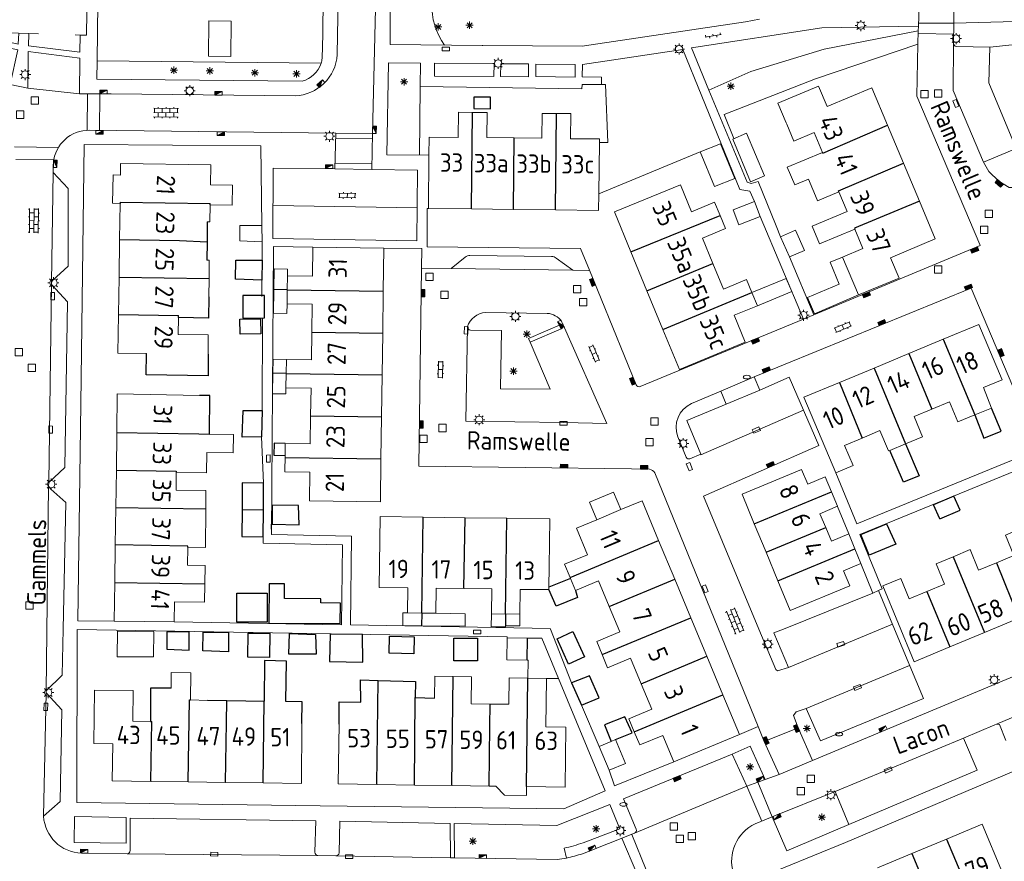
# Model space of a CAD drawing. Extents: x 168769 to 512904, y 516715 to 1559940.
# Tile 171 of 186: x 170344 to 170478, y 519718 to 519833. Entities that reach past the tile are written whole.
import ezdxf

# ---------------------------------------------------------------- set-up
doc = ezdxf.new("R2010")
doc.units = 0
doc.header["$MEASUREMENT"] = 0
doc.linetypes.add('LP', pattern=[14, 9, -5])
doc.layers.get('0').update_dxf_attribs({"linetype": 'CONTINUOUS'})
for name, color, linetype, lineweight in [('B01_HOOFDGEBOUW', 10, 'CONTINUOUS', 0), ('B02_bijgebouw', 12, 'CONTINUOUS', 0), ('B07_scheidingsmuur', 14, 'CONTINUOUS', 25), ('Q04_wegmarkering', 7, 'CONTINUOUS', 0), ('Q21_LANTAARNPAAL', 7, 'CONTINUOUS', 18), ('Q23_kolk', 7, 'CONTINUOUS', 18), ('Q26_BOOM', 7, 'CONTINUOUS', 18), ('Q28_rioolput', 7, 'CONTINUOUS', 18), ('Q92_BRANDKRAAN', 7, 'CONTINUOUS', 0), ('Q96_STRAATKOLK', 7, 'CONTINUOUS', 0), ('Q97_TROTTOIRKOLK', 7, 'CONTINUOUS', 0), ('S02_symb_open_verh', 7, 'CONTINUOUS', 13), ('T03_HEK', 34, 'CONTINUOUS', 0), ('T51_CULTUURSCHEIDING', 3, 'CONTINUOUS', 0), ('V00_kant_verharding', 252, 'CONTINUOUS', 0), ('V11_VERKEERSDREMPEL', 7, 'CONTINUOUS', 0)]:
    doc.layers.add(name, color=color, linetype=linetype, lineweight=lineweight)
for name, color, linetype in [('B11_dakrand_hoofdgebouw', 20, 'CONTINUOUS'), ('B14_dakrand_bijgebouw', 30, 'CONTINUOUS'), ('Z02_Huisnummer', 253, 'CONTINUOUS'), ('Z06_STRAATNAAM', 7, 'CONTINUOUS')]:
    doc.layers.add(name, color=color, linetype=linetype)
doc.styles.add('ISOCP', font='isocp.shx', dxfattribs={"height": 1.8})

# ---------------------------------------------------------------- blocks, each defined once
blk = doc.blocks.new('Q21')
at = {"color": 0}
for points in [[(-1.5, 0), (-1, 0)], [(-1.06, 1.06), (-0.71, 0.71)], [(0, 1.5), (0, 1)], [(1.06, 1.06), (0.71, 0.71)], [(1.5, 0), (1, 0)], [(-1.06, -1.06), (-0.71, -0.71)], [(0, -1.5), (0, -1)], [(1.06, -1.06), (0.71, -0.71)]]:
    blk.add_lwpolyline(points, dxfattribs=at)
blk.add_circle((0, 0), 1, dxfattribs=at)
blk = doc.blocks.new('Q26')
at = {"color": 0}
for p, q in [((-1, 0), (1, 0)), ((-0.7, 0.7), (0.7, -0.7)), ((0.7, 0.7), (-0.7, -0.7)), ((0, 1), (0, -1))]:
    blk.add_line(p, q, dxfattribs=at)
blk = doc.blocks.new('Q28')
at = {"color": 0}
blk.add_lwpolyline([(1, 1), (1, -1), (-1, -1), (-1, 1)], close=True, dxfattribs=at)
blk = doc.blocks.new('Q23')
at = {"color": 0}
blk.add_lwpolyline([(0.99, -0.5), (-0.99, -0.5), (-0.99, 0.5), (0.99, 0.5), (0.99, -0.5)], dxfattribs=at)
blk = doc.blocks.new('Q96')
for p, q in [((-1, 0.88), (1, 0.88)), ((-1, 0.75), (1, 0.75)), ((-1, 0.63), (1, 0.63)), ((-1, 0.5), (1, 0.5)), ((-1, 0.38), (1, 0.38)), ((-1, 0.25), (1, 0.25)), ((-1, 0.12), (1, 0.12))]:
    blk.add_line(p, q)
at = {"color": 0}
blk.add_lwpolyline([(1, 1), (1, 0), (-1, 0), (-1, 1), (1, 1)], dxfattribs=at)
blk = doc.blocks.new('Q97')
blk.add_hatch(color=256).paths.add_polyline_path([(-1, 1), (-1, 0), (1, 1)])
blk.add_line((1, 1), (-1, 0))
at = {"color": 0}
for points in [[(-1, 0), (-1, 1), (1, 1), (1, 0), (-1, 0)], [(0, 0.8), (0, 1)]]:
    blk.add_lwpolyline(points, dxfattribs=at)
blk = doc.blocks.new('Q92')
at = {"color": 0}
blk.add_ellipse((0, 0), major_axis=(-0.991, 0), ratio=0.499983, start_param=1.570796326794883, end_param=7.853981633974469, dxfattribs=at)
blk = doc.blocks.new('S024')
at = {"color": 0}
for p, q in [((0, 1.2), (6.7, 1.2)), ((0, 0), (6.7, 0)), ((0.2, 1.2), (0.2, 0)), ((1.25, 1.5), (1.25, 1.2)), ((1.25, 0), (1.25, -1.2)), ((2.3, 1.2), (2.3, 0)), ((3.35, 1.5), (3.35, 1.2)), ((3.35, 0), (3.35, -1.2)), ((4.4, 1.2), (4.4, 0)), ((5.45, 1.5), (5.45, 1.2)), ((5.45, 0), (5.45, -1.2)), ((6.5, 1.2), (6.5, 0)), ((0, -1.2), (6.7, -1.2)), ((0.2, -1.2), (0.2, -1.5)), ((2.3, -1.2), (2.3, -1.5)), ((4.4, -1.2), (4.4, -1.5)), ((6.5, -1.2), (6.5, -1.5))]:
    blk.add_line(p, q, dxfattribs=at)
blk = doc.blocks.new('S026')
for p, q in [((0, 0), (4.4, 0)), ((0.2, 0.5), (0.2, 0)), ((1.2, 0), (1.2, -0.5)), ((2.2, 0.5), (2.2, 0)), ((3.2, 0), (3.2, -0.5)), ((4.2, 0.5), (4.2, 0))]:
    blk.add_line(p, q)
blk = doc.blocks.new('S022')
at = {"color": 0}
for p, q in [((0.01, 1.15), (0.31, 1.15)), ((0.31, -2.3), (0.31, 2.3)), ((0.31, 2.1), (1.51, 2.1)), ((0.31, 0), (1.51, 0)), ((1.51, -2.3), (1.51, 2.3)), ((1.51, 1.05), (1.81, 1.05)), ((0.01, -1.15), (0.31, -1.15)), ((0.31, -2.1), (1.51, -2.1)), ((1.51, -1.05), (1.81, -1.05))]:
    blk.add_line(p, q, dxfattribs=at)

msp = doc.modelspace()

# ---------------------------------------------------------------- linework, layer by layer
at = {"layer": 'B01_HOOFDGEBOUW'}
for points in [[(170452.86, 519823.87), (170447.32, 519821.53), (170448.46, 519818.85)], [(170454.03, 519821.1), (170452.86, 519823.87)], [(170462.27, 519818.54), (170460.13, 519823.65), (170454.03, 519821.1)], [(170399.86, 519814.47), (170399.88, 519816.92), (170403.83, 519816.88), (170403.86, 519820.3), (170405.8, 519820.28)], [(170405.8, 519820.28), (170407.76, 519820.26), (170407.71, 519816.86), (170411.47, 519816.81)], [(170411.47, 519816.81), (170415.23, 519816.77), (170415.27, 519820.16), (170417.22, 519820.14)], [(170417.22, 519820.14), (170419.15, 519820.12), (170419.11, 519816.71), (170423.07, 519816.67)], [(170448.46, 519818.85), (170448.54, 519818.67)], [(170448.54, 519818.67), (170449.52, 519816.37), (170452.28, 519817.55), (170453.4, 519814.84)], [(170464.43, 519813.38), (170462.27, 519818.54)], [(170423.07, 519816.67), (170423.06, 519816.19)], [(170423.06, 519816.19), (170422.96, 519809.2)], [(170399.79, 519807.23), (170399.86, 519814.47)], [(170453.4, 519814.84), (170448.61, 519812.84), (170449.63, 519810.42), (170451.5, 519811.21)], [(170370.08, 519807.72), (170373.1, 519807.68), (170373.12, 519810.38), (170370.14, 519810.43), (170370.16, 519813.14), (170357.89, 519813.32), (170357.87, 519811.77), (170356.87, 519811.78), (170356.81, 519807.93), (170357.82, 519807.91)], [(170466.59, 519808.22), (170464.43, 519813.38)], [(170452.68, 519808.41), (170451.5, 519811.21)], [(170425.08, 519806.74), (170434.07, 519810.43)], [(170434.07, 519810.43), (170435.57, 519806.76), (170438.73, 519808.06), (170439.47, 519806.27)], [(170422.96, 519809.2), (170422.93, 519806.96)], [(170455.63, 519809.48), (170456.75, 519806.82), (170451.98, 519804.81), (170452.99, 519802.39), (170457.79, 519804.41)], [(170455.63, 519809.48), (170452.74, 519808.26), (170452.68, 519808.41)], [(170468.75, 519803.07), (170466.59, 519808.22)], [(170357.75, 519802.98), (170357.82, 519807.91)], [(170370.08, 519807.72), (170370.04, 519805.4), (170369.67, 519805.4)], [(170405.66, 519807.16), (170399.79, 519807.23)], [(170411.36, 519807.09), (170405.66, 519807.16)], [(170417.06, 519807.03), (170411.36, 519807.09)], [(170422.93, 519806.96), (170417.06, 519807.03)], [(170427.32, 519801.31), (170425.08, 519806.74)], [(170439.47, 519806.27), (170440.2, 519804.48), (170437.07, 519803.18), (170438.49, 519799.73)], [(170457.79, 519804.41), (170458.9, 519801.76), (170456.14, 519800.61)], [(170357.68, 519797.88), (170357.75, 519802.98)], [(170463.84, 519797.74), (170462.68, 519800.51), (170468.75, 519803.07)], [(170384.01, 519798.02), (170384.05, 519801.96)], [(170384.05, 519801.96), (170393.73, 519801.82)], [(170393.73, 519801.82), (170393.64, 519795.97)], [(170369.65, 519800.2), (170369.97, 519800.2), (170369.94, 519797.71)], [(170429.5, 519796.03), (170427.32, 519801.31)], [(170456.14, 519800.61), (170458.3, 519795.45)], [(170438.49, 519799.73), (170439.93, 519796.24), (170443.07, 519797.54), (170443.8, 519795.77)], [(170357.61, 519792.79), (170357.68, 519797.88)], [(170369.94, 519797.71), (170369.9, 519795.21)], [(170380.6, 519798.07), (170380.57, 519796.16)], [(170384.01, 519798.02), (170380.6, 519798.07)], [(170458.3, 519795.45), (170463.84, 519797.74)], [(170380.57, 519796.16), (170380.55, 519794.23)], [(170393.64, 519795.97), (170393.56, 519790.27)], [(170431.69, 519790.75), (170429.5, 519796.03)], [(170443.8, 519795.77), (170444.54, 519793.99)], [(170383.97, 519794.18), (170380.55, 519794.23)], [(170383.91, 519790.41), (170383.97, 519794.18)], [(170444.54, 519793.99), (170441.39, 519792.68), (170442.9, 519789.03)], [(170361.41, 519787.49), (170357.54, 519787.54), (170357.61, 519792.79)], [(170365.77, 519792.37), (170365.73, 519790.07), (170369.83, 519790.01), (170369.79, 519787.38)], [(170476.4, 519780.07), (170475.31, 519782.87), (170477.83, 519783.92), (170474.68, 519791.45), (170469.83, 519789.43)], [(170383.86, 519786.64), (170383.91, 519790.41)], [(170393.56, 519790.27), (170393.49, 519784.57)], [(170433.93, 519785.32), (170431.69, 519790.75)], [(170442.9, 519789.03), (170433.93, 519785.32)], [(170469.83, 519789.43), (170465.13, 519787.47)], [(170465.13, 519787.47), (170460.42, 519785.51)], [(170380.45, 519786.69), (170380.42, 519784.76)], [(170383.86, 519786.64), (170380.45, 519786.69)], [(170460.42, 519785.51), (170455.71, 519783.54)], [(170380.42, 519784.76), (170380.39, 519782.83)], [(170393.49, 519784.57), (170393.41, 519778.87)], [(170383.81, 519782.78), (170380.39, 519782.83)], [(170383.75, 519778.99), (170383.81, 519782.78)], [(170455.71, 519783.54), (170450.88, 519781.53), (170455.21, 519771.23)], [(170357.39, 519776.72), (170357.44, 519781.98)], [(170357.44, 519781.98), (170368.62, 519781.79)], [(170468.27, 519779.93), (170470.67, 519780.93), (170471.83, 519778.17), (170474.13, 519779.13)], [(170474.13, 519779.13), (170476.4, 519780.07)], [(170383.7, 519775.2), (170383.75, 519778.99)], [(170393.41, 519778.87), (170393.33, 519773.17)], [(170464.7, 519775.2), (170467.03, 519776.17), (170465.87, 519778.93), (170468.27, 519779.93)], [(170357.32, 519771.63), (170357.39, 519776.72)], [(170365.48, 519771.34), (170369.58, 519771.27), (170369.62, 519774.02), (170373.22, 519773.96), (170373.27, 519776.46)], [(170373.27, 519776.46), (170370, 519776.53)], [(170458.82, 519775.99), (170461.22, 519776.99), (170462.38, 519774.23), (170462.58, 519774.31)], [(170380.29, 519775.25), (170380.27, 519773.62)], [(170383.7, 519775.2), (170380.29, 519775.25)], [(170455.21, 519771.23), (170457.58, 519772.23), (170456.42, 519774.99), (170458.82, 519775.99)], [(170462.58, 519774.31), (170464.7, 519775.2)], [(170380.27, 519773.62), (170380.24, 519771.41)], [(170393.33, 519773.17), (170393.25, 519767.32), (170383.59, 519767.46), (170383.64, 519771.36)], [(170357.25, 519766.53), (170357.32, 519771.63)], [(170365.44, 519768.9), (170365.48, 519771.34)], [(170383.64, 519771.36), (170380.24, 519771.41)], [(170454.63, 519768.68), (170453.79, 519770.7), (170451.4, 519769.7), (170450.57, 519771.7), (170442.47, 519768.33), (170444.12, 519764.33)], [(170369.5, 519768.84), (170365.44, 519768.9)], [(170369.48, 519766.34), (170369.5, 519768.84)], [(170455.45, 519766.71), (170454.63, 519768.68)], [(170431.1, 519762.05), (170428.85, 519767.46), (170425.97, 519766.25)], [(170453.84, 519763.8), (170453.06, 519765.69), (170455.45, 519766.71)], [(170357.18, 519761.44), (170357.25, 519766.53)], [(170369.44, 519761.11), (170369.48, 519766.34)], [(170425.97, 519766.25), (170422.69, 519764.88)], [(170393.08, 519755.65), (170393.21, 519765.3), (170399.06, 519765.22)], [(170399.06, 519765.22), (170404.76, 519765.15)], [(170404.76, 519765.15), (170410.45, 519765.07)], [(170410.45, 519765.07), (170416.32, 519764.99), (170416.21, 519758.45)], [(170422.69, 519764.88), (170419.95, 519763.73), (170421.45, 519760.11), (170418.3, 519758.82)], [(170444.12, 519764.33), (170445.73, 519760.44)], [(170457.01, 519762.94), (170454.61, 519761.95), (170453.84, 519763.8)], [(170457.8, 519760.93), (170457.01, 519762.94)], [(170477.07, 519759.03), (170479.45, 519760.02), (170478.3, 519762.79), (170480.62, 519763.76)], [(170357.11, 519756.34), (170357.18, 519761.44)], [(170433.29, 519756.8), (170431.1, 519762.05)], [(170367.04, 519761.13), (170366.99, 519758.68), (170369.39, 519758.65)], [(170369.44, 519761.11), (170367.04, 519761.13)], [(170445.73, 519760.44), (170447.33, 519756.56)], [(170458.6, 519758.91), (170457.8, 519760.93)], [(170471.17, 519759.83), (170473.48, 519760.8), (170474.64, 519758.02), (170477.07, 519759.03)], [(170369.39, 519758.65), (170369.36, 519756.15)], [(170418.3, 519758.82), (170419.05, 519757.03)], [(170447.33, 519756.56), (170448.99, 519752.54), (170457.11, 519755.9), (170456.28, 519757.93), (170458.6, 519758.91)], [(170467.6, 519755.09), (170470, 519756.09), (170468.85, 519758.87), (170471.17, 519759.83)], [(170416.21, 519758.45), (170416.17, 519755.68)], [(170357.04, 519751.09), (170357.11, 519756.34)], [(170369.36, 519756.15), (170369.32, 519753.66), (170365.23, 519753.71), (170365.19, 519750.98)], [(170419.05, 519757.03), (170419.12, 519756.87)], [(170419.12, 519756.87), (170419.8, 519755.25)], [(170419.8, 519755.25), (170422.91, 519756.55), (170424.36, 519753.07)], [(170435.48, 519751.54), (170433.29, 519756.8)], [(170470.72, 519747.56), (170465.87, 519745.55), (170461.6, 519755.86), (170464.05, 519756.88), (170465.2, 519754.09), (170467.6, 519755.09)], [(170396.95, 519752.2), (170396.99, 519755.6), (170393.08, 519755.65)], [(170404.62, 519755.5), (170400.85, 519755.55), (170400.8, 519752.15)], [(170408.35, 519752.06), (170408.4, 519755.45), (170404.62, 519755.5)], [(170416.16, 519755.36), (170412.27, 519755.4), (170412.22, 519752.01)], [(170416.17, 519755.68), (170416.16, 519755.36)], [(170398.88, 519752.18), (170396.95, 519752.2)], [(170400.8, 519752.15), (170398.88, 519752.18)], [(170412.22, 519752.01), (170408.35, 519752.06)], [(170424.36, 519753.07), (170425.81, 519749.6), (170422.69, 519748.3), (170423.43, 519746.52)], [(170365.19, 519750.98), (170357.04, 519751.09)], [(170437.67, 519746.29), (170435.48, 519751.54)], [(170480.14, 519751.48), (170475.43, 519749.52)], [(170475.43, 519749.52), (170470.72, 519747.56)], [(170423.43, 519746.52), (170424.17, 519744.73), (170427.3, 519746.03), (170428.74, 519742.55)], [(170439.86, 519741.03), (170437.67, 519746.29)], [(170364.77, 519741.96), (170364.8, 519744.09), (170367.44, 519744.06), (170367.39, 519740.36)], [(170400.61, 519740.59), (170400.65, 519743.59), (170403.15, 519743.56)], [(170403.15, 519743.56), (170405.66, 519743.52), (170405.61, 519739.82)], [(170410.77, 519743.35), (170410.73, 519739.76)], [(170410.77, 519743.35), (170413.32, 519743.31)], [(170415.85, 519743.28), (170415.77, 519736.68), (170418.49, 519736.65), (170418.4, 519728.49), (170413.15, 519728.56)], [(170413.32, 519743.31), (170415.85, 519743.28)], [(170356.84, 519734.39), (170354.27, 519734.43), (170354.33, 519741.7), (170359.6, 519741.65)], [(170359.6, 519741.65), (170359.54, 519737.45), (170361.95, 519737.41)], [(170428.74, 519742.55), (170430.19, 519739.08), (170427.06, 519737.78), (170427.8, 519736)], [(170367.39, 519740.36), (170369.73, 519740.27)], [(170374.93, 519740.2), (170377.43, 519740.17)], [(170442.1, 519735.65), (170439.86, 519741.03)], [(170405.61, 519739.82), (170408.18, 519739.79)], [(170408.18, 519739.79), (170410.73, 519739.76)], [(170382.55, 519737.16), (170382.52, 519728.98), (170377.28, 519729.06)], [(170392.77, 519728.84), (170387.52, 519728.92), (170387.64, 519737.07)], [(170427.8, 519736), (170428.54, 519734.23), (170431.68, 519735.53), (170433.18, 519731.93)], [(170433.18, 519731.93), (170442.1, 519735.65)], [(170361.99, 519729.27), (170356.75, 519729.34), (170356.84, 519734.39)], [(170367.09, 519729.2), (170361.99, 519729.27)], [(170372.18, 519729.13), (170367.09, 519729.2)], [(170377.28, 519729.06), (170372.18, 519729.13)], [(170397.87, 519728.77), (170392.77, 519728.84)], [(170402.96, 519728.7), (170397.87, 519728.77)], [(170408.06, 519728.63), (170402.96, 519728.7)], [(170413.15, 519728.56), (170413.14, 519727.36), (170410.14, 519727.4), (170408.95, 519728.62), (170408.06, 519728.63)], [(170477.88, 519716.82), (170475.13, 519723.44), (170470.29, 519721.42)], [(170470.29, 519721.42), (170465.58, 519719.46)], [(170465.58, 519719.46), (170460.87, 519717.5)]]:
    msp.add_lwpolyline(points, dxfattribs=at)
at = {"layer": 'B02_bijgebouw'}
for points in [[(170369.88, 519827.94), (170369.91, 519832.73), (170372.94, 519832.7), (170372.9, 519827.91), (170369.88, 519827.94)], [(170441.2, 519816.66), (170443.08, 519817.46)], [(170441.2, 519816.66), (170443.63, 519810.86)], [(170443.63, 519810.86), (170445.52, 519811.65), (170443.08, 519817.46)], [(170441.46, 519811.31), (170438.71, 519810.19), (170436.78, 519814.9), (170439.54, 519816.02), (170441.46, 519811.31)], [(170444.93, 519806.12), (170442.04, 519805), (170441.24, 519807.05), (170444.13, 519808.17), (170444.93, 519806.12)], [(170377.17, 519802.67), (170374.11, 519802.81), (170374.1, 519804.92), (170377.12, 519804.9)], [(170377.12, 519804.9), (170377.17, 519802.67)], [(170448.9, 519800.62), (170450.96, 519801.52), (170449.75, 519804.27), (170447.69, 519803.37)], [(170447.69, 519803.37), (170448.9, 519800.62)], [(170456.14, 519800.61), (170454.44, 519799.9), (170455.68, 519796.92), (170451.36, 519795.12), (170452.3, 519792.87), (170458.3, 519795.45)], [(170380.6, 519798.07), (170380.61, 519798.98), (170378.81, 519799.01), (170378.77, 519796.19)], [(170444.54, 519793.99), (170449.21, 519795.92), (170448.48, 519797.7), (170443.8, 519795.77)], [(170378.77, 519796.19), (170378.72, 519792.97), (170380.52, 519792.94), (170380.55, 519794.23)], [(170380.45, 519786.69), (170378.65, 519786.73), (170378.62, 519784.79)], [(170378.62, 519784.79), (170378.58, 519782.01), (170380.39, 519781.99), (170380.39, 519782.83)], [(170425.97, 519766.25), (170424.97, 519768.64), (170421.68, 519767.28), (170422.69, 519764.88)], [(170396.95, 519752.2), (170396.31, 519752.21), (170396.29, 519750.48), (170398.86, 519750.45)], [(170400.8, 519752.15), (170404.78, 519752.09), (170404.76, 519750.37)], [(170408.35, 519752.06), (170408.32, 519750.31)], [(170412.22, 519752.01), (170412.21, 519750.42), (170410.27, 519750.45)], [(170362.42, 519749.65), (170362.39, 519746.21), (170357.41, 519746.21), (170357.49, 519749.72)], [(170357.49, 519749.72), (170362.42, 519749.65)], [(170398.86, 519750.45), (170404.76, 519750.37)], [(170410.27, 519750.45), (170410.27, 519750.28), (170408.32, 519750.31)], [(170413.23, 519745.78), (170410.45, 519745.82), (170410.52, 519748.8), (170413.27, 519748.77)], [(170413.27, 519748.77), (170415.22, 519748.74)], [(170415.22, 519748.74), (170417.49, 519743.26)], [(170413.32, 519743.31), (170413.35, 519745.77), (170413.23, 519745.78)], [(170415.85, 519743.28), (170417.49, 519743.26)], [(170424.63, 519734.7), (170423.02, 519734.04)], [(170424.36, 519730.78), (170426.6, 519731.7), (170425.26, 519734.96)], [(170425.26, 519734.96), (170424.63, 519734.7)], [(170423.02, 519734.04), (170424.36, 519730.78)]]:
    msp.add_lwpolyline(points, dxfattribs=at)
at = {"layer": 'B07_scheidingsmuur'}
for points in [[(170405.66, 519807.16), (170405.8, 519820.28)], [(170417.06, 519807.03), (170417.22, 519820.14)], [(170453.4, 519814.84), (170453.44, 519814.74), (170462.27, 519818.54)], [(170411.36, 519807.09), (170411.47, 519816.81)], [(170455.57, 519809.63), (170464.43, 519813.38)], [(170455.63, 519809.48), (170455.57, 519809.63)], [(170466.59, 519808.22), (170457.74, 519804.53), (170457.79, 519804.41)], [(170357.82, 519808.07), (170370.08, 519807.89)], [(170357.82, 519808.07), (170357.82, 519807.91)], [(170370.08, 519807.72), (170370.08, 519807.89)], [(170427.32, 519801.31), (170439.47, 519806.27)], [(170357.75, 519802.98), (170365.91, 519802.86)], [(170365.91, 519802.86), (170369.67, 519802.69)], [(170429.5, 519796.03), (170438.49, 519799.73)], [(170357.68, 519797.88), (170369.94, 519797.71)], [(170380.57, 519796.16), (170378.77, 519796.19)], [(170380.57, 519796.16), (170393.64, 519795.97)], [(170431.69, 519790.75), (170443.8, 519795.77)], [(170357.61, 519792.79), (170365.77, 519792.67)], [(170365.77, 519792.37), (170365.77, 519792.67)], [(170383.91, 519790.41), (170393.56, 519790.27)], [(170469.83, 519789.43), (170474.13, 519779.13)], [(170465.13, 519787.47), (170468.27, 519779.93)], [(170460.42, 519785.51), (170464.7, 519775.2)], [(170380.42, 519784.76), (170378.62, 519784.79)], [(170380.42, 519784.76), (170393.49, 519784.57)], [(170455.71, 519783.54), (170458.82, 519775.99)], [(170383.75, 519778.99), (170393.41, 519778.87)], [(170357.39, 519776.72), (170368.55, 519776.57)], [(170368.55, 519776.57), (170370, 519776.53)], [(170380.27, 519773.33), (170393.33, 519773.17)], [(170357.32, 519771.63), (170365.48, 519771.49)], [(170365.48, 519771.49), (170365.48, 519771.34)], [(170444.12, 519764.33), (170454.63, 519768.68)], [(170357.25, 519766.53), (170369.48, 519766.34)], [(170374.43, 519766.27), (170377.32, 519766.24)], [(170398.88, 519752.18), (170399.06, 519765.22)], [(170404.62, 519755.5), (170404.76, 519765.15)], [(170410.29, 519752.03), (170410.45, 519765.07)], [(170445.73, 519760.44), (170453.84, 519763.8)], [(170367.04, 519761.13), (170367.04, 519761.27), (170357.18, 519761.44)], [(170419.05, 519757.03), (170431.1, 519762.05)], [(170447.33, 519756.56), (170457.8, 519760.93)], [(170471.17, 519759.83), (170475.43, 519749.52)], [(170477.07, 519759.03), (170480.14, 519751.48)], [(170357.11, 519756.34), (170369.36, 519756.15)], [(170424.36, 519753.07), (170433.29, 519756.8)], [(170467.6, 519755.09), (170470.72, 519747.56)], [(170398.88, 519752.18), (170398.86, 519750.45)], [(170410.29, 519752.03), (170410.27, 519750.45)], [(170423.43, 519746.52), (170435.48, 519751.54)], [(170413.23, 519745.78), (170413.27, 519748.77)], [(170428.74, 519742.55), (170437.67, 519746.29)], [(170392.77, 519728.84), (170392.94, 519743.02)], [(170402.96, 519728.7), (170403.15, 519743.56)], [(170413.15, 519728.56), (170413.32, 519743.31)], [(170367.09, 519729.2), (170367.26, 519740.36), (170367.39, 519740.36)], [(170372.29, 519737.29), (170372.33, 519740.24)], [(170377.28, 519729.06), (170377.43, 519740.17)], [(170397.87, 519728.77), (170397.98, 519740.68)], [(170427.8, 519736), (170439.86, 519741.03)], [(170408.15, 519736.77), (170408.18, 519739.79)], [(170361.95, 519737.41), (170362.13, 519737.41)], [(170361.99, 519729.27), (170362.13, 519737.41)], [(170372.18, 519729.13), (170372.29, 519737.29)], [(170408.06, 519728.63), (170408.15, 519736.77)], [(170470.29, 519721.42), (170473.44, 519713.87)], [(170465.58, 519719.46), (170469.88, 519709.15)]]:
    msp.add_lwpolyline(points, dxfattribs=at)
at = {"layer": 'B11_dakrand_hoofdgebouw'}
for points in [[(170369.67, 519805.4), (170369.67, 519802.69)], [(170369.67, 519802.69), (170369.65, 519800.2)], [(170369.9, 519795.21), (170369.88, 519792.31), (170365.77, 519792.37)], [(170387.64, 519737.07), (170387.64, 519740.1), (170390.58, 519740.05), (170390.52, 519743.09), (170392.94, 519743.02)], [(170392.94, 519743.02), (170398.01, 519742.88), (170397.98, 519740.68)], [(170364.77, 519741.96), (170361.96, 519741.96), (170361.95, 519737.41)], [(170372.33, 519740.24), (170369.73, 519740.27)], [(170374.93, 519740.2), (170372.33, 519740.24)], [(170397.98, 519740.68), (170400.61, 519740.59)]]:
    msp.add_lwpolyline(points, dxfattribs=at)
at = {"layer": 'B11_dakrand_hoofdgebouw', "flags": 128}
for points in [[(170369.79, 519787.38), (170369.79, 519784.47), (170361.38, 519784.6), (170361.41, 519787.49)], [(170370, 519776.53), (170370.05, 519781.77), (170368.62, 519781.79)], [(170382.55, 519737.16), (170382.6, 519740.1), (170380.4, 519740.13), (170380.49, 519745.64), (170377.5, 519745.7), (170377.43, 519740.17)]]:
    msp.add_lwpolyline(points, dxfattribs=at)
at = {"layer": 'B14_dakrand_bijgebouw'}
for points in [[(170408.23, 519822.34), (170405.97, 519822.37), (170405.95, 519820.81), (170408.21, 519820.78), (170408.23, 519822.34)], [(170377.1, 519797.48), (170373.53, 519797.58), (170373.57, 519800.17), (170377.15, 519800.19)], [(170377.15, 519800.19), (170377.1, 519797.48)], [(170377.48, 519795.37), (170374.51, 519795.36), (170374.52, 519792.31), (170377.49, 519792.32), (170377.48, 519795.37)], [(170376.97, 519790.15), (170374.15, 519790.1), (170374.11, 519792.16), (170376.94, 519792.2), (170376.97, 519790.15)], [(170474.13, 519779.13), (170475.36, 519775.97), (170477.71, 519776.92), (170476.4, 519780.07)], [(170377.08, 519776.15), (170374.45, 519776.12), (170374.56, 519779.72), (170377.14, 519779.75)], [(170377.14, 519779.75), (170377.08, 519776.15)], [(170377.34, 519769.85), (170374.46, 519769.88), (170374.43, 519766.27)], [(170377.32, 519766.24), (170377.34, 519769.85)], [(170469.38, 519765.01), (170472.13, 519766.16), (170471.27, 519768.08), (170468.53, 519766.92)], [(170378.51, 519764.25), (170382.19, 519764.18), (170382.11, 519766.81), (170378.51, 519766.84)], [(170378.51, 519766.84), (170378.51, 519764.25)], [(170469.38, 519765.01), (170468.53, 519766.92)], [(170374.43, 519766.27), (170374.39, 519762.61), (170377.3, 519762.54)], [(170377.3, 519762.54), (170377.32, 519766.24)], [(170459.77, 519760.04), (170458.63, 519762.86), (170462.12, 519764.3)], [(170462.12, 519764.3), (170463.38, 519761.54), (170459.77, 519760.04)], [(170378.09, 519750.82), (170387.78, 519750.77), (170387.8, 519753.53), (170385.14, 519753.55), (170385.15, 519754.12), (170380.2, 519754.15), (170380.22, 519756.13), (170378.13, 519756.15), (170378.09, 519750.82)], [(170419.12, 519756.87), (170416.17, 519755.68)], [(170373.71, 519750.94), (170373.71, 519754.9), (170377.84, 519754.9), (170377.84, 519750.94), (170373.71, 519750.94)], [(170419.8, 519755.25), (170420.08, 519754.29), (170417.17, 519753.12), (170416.16, 519755.36)], [(170364.19, 519749.63), (170364.19, 519747.26), (170367.23, 519747.14), (170367.23, 519749.62)], [(170367.23, 519749.62), (170364.19, 519749.63)], [(170372.59, 519749.55), (170372.58, 519746.92), (170369.07, 519747.03), (170369.11, 519749.58)], [(170369.11, 519749.58), (170372.59, 519749.55)], [(170378.22, 519749.43), (170378.18, 519746.15), (170375.21, 519746.19), (170375.25, 519749.46), (170378.22, 519749.43)], [(170384.4, 519749.28), (170384.5, 519746.59), (170380.81, 519746.59), (170380.89, 519749.39)], [(170380.89, 519749.39), (170384.4, 519749.28)], [(170386.4, 519749.32), (170386.32, 519745.6), (170390.84, 519745.51), (170390.83, 519749.24)], [(170390.83, 519749.24), (170386.4, 519749.32)], [(170419.44, 519749.65), (170421.01, 519746.2), (170418.85, 519745.22), (170417.28, 519748.66), (170419.44, 519749.65)], [(170397.78, 519746.64), (170394.43, 519746.71), (170394.48, 519749.03), (170397.83, 519748.96), (170397.78, 519746.64)], [(170406.45, 519748.75), (170406.46, 519745.67), (170403.25, 519745.66), (170403.24, 519748.74), (170406.45, 519748.75)], [(170420.61, 519739.66), (170423, 519740.65), (170421.68, 519743.64), (170419.23, 519742.7)], [(170419.23, 519742.7), (170420.61, 519739.66)], [(170425.26, 519734.96), (170427.5, 519735.86), (170426.52, 519738.05), (170423.72, 519736.96), (170424.63, 519734.7)]]:
    msp.add_lwpolyline(points, dxfattribs=at)
at = {"layer": 'B14_dakrand_bijgebouw', "flags": 128}
for points in [[(170380.29, 519775.25), (170378.79, 519775.28), (170378.75, 519773.65), (170380.27, 519773.62)], [(170464.7, 519775.2), (170466.55, 519770.84), (170464.43, 519769.96), (170462.58, 519774.31)]]:
    msp.add_lwpolyline(points, dxfattribs=at)
at = {"layer": 'Q04_wegmarkering'}
for points in [[(170471.17, 519823.26), (170471.23, 519829.7)], [(170345.27, 519823.58), (170352.3, 519822.81)], [(170471.17, 519823.26), (170475.32, 519813.51)], [(170348.49, 519797.19), (170348.7, 519812.13)], [(170378.64, 519807.61), (170398.25, 519807.32)], [(170419.43, 519798.83), (170402.89, 519799.05)], [(170348.5, 519796.88), (170348.15, 519769.92)], [(170418.1, 519791.4), (170424.06, 519777.97), (170418.23, 519778.12), (170404.86, 519778.28), (170405.1, 519791.15)], [(170436.85, 519773.72), (170450.81, 519779.78)], [(170348.09, 519769.45), (170347.79, 519741.58)], [(170448.78, 519744.76), (170462.91, 519750.65)], [(170451.18, 519739.18), (170465.25, 519745.04)], [(170347.78, 519741.31), (170347.42, 519724.53)], [(170487.74, 519741.53), (170477.09, 519737.06)], [(170472.58, 519735.16), (170455.12, 519727.9)], [(170443.13, 519728.62), (170427.82, 519722.21)], [(170358.79, 519719.43), (170384.75, 519719.17)], [(170387.19, 519719.14), (170402.77, 519718.89)]]:
    msp.add_lwpolyline(points, dxfattribs=at)
at = {"layer": 'T03_HEK', "linetype": 'LP'}
msp.add_lwpolyline([(170337.71, 519831.25), (170352.39, 519830.81)], dxfattribs=at)
at = {"layer": 'T51_CULTUURSCHEIDING'}
msp.add_lwpolyline([(170402.38, 519840.64, 0.342939), (170401.98, 519829.44)], format="xyb", dxfattribs=at)
for points in [[(170437.95, 519823.32), (170443.64, 519825.87), (170453.62, 519828.87), (170466.43, 519831.37)], [(170452.45, 519824.84), (170466.36, 519829.57)], [(170476.18, 519829.18), (170479.2, 519829.49), (170485.57, 519812.16)], [(170385.17, 519826.97), (170354.69, 519827.31)], [(170452.45, 519824.84), (170440.01, 519819.99)], [(170398.68, 519823.79), (170398.59, 519814.48)], [(170423.33, 519824.08), (170423.89, 519824.1), (170424.18, 519816.17), (170423.06, 519816.19)], [(170441.34, 519816.73), (170440.01, 519819.99)], [(170422.96, 519809.2), (170436.78, 519814.9)]]:
    msp.add_lwpolyline(points, dxfattribs=at)
at = {"layer": 'V00_kant_verharding'}
for p, q in [((170444.09, 519784.29), (170439.55, 519782.37)), ((170444.86, 519782.51), (170444.09, 519784.29)), ((170439.55, 519782.37), (170440.29, 519780.58)), ((170440.29, 519780.58), (170444.86, 519782.51))]:
    msp.add_line(p, q, dxfattribs=at)
for points in [[(170385.77, 519864.06), (170385.43, 519831.33), (170385.42, 519830.91)], [(170554.86, 519863.03), (170554.69, 519851.4), (170559.73, 519851.17), (170559.6, 519838.61), (170559.2, 519830.65), (170558.07, 519826.37), (170554.58, 519818.16), (170533.82, 519789.57), (170529.92, 519792.15), (170517.38, 519775.07), (170521.33, 519772.13), (170509.28, 519755.98), (170508.54, 519755.75), (170506.17, 519754.74), (170504.17, 519759.35), (170492.39, 519754.27), (170494.14, 519750), (170494.2, 519749.84), (170493.91, 519749.6), (170452.03, 519732.12)], [(170354.69, 519827.31), (170354.88, 519843.05), (170355.46, 519843.13), (170355.45, 519849.35), (170353.54, 519849.38), (170353.27, 519830.8), (170352.39, 519830.81), (170352.36, 519828.47), (170345.37, 519829.34), (170345.41, 519831.02), (170344.05, 519831.06), (170343.98, 519829.59), (170337.66, 519830.98)], [(170387.38, 519828.15), (170387.7, 519846.04)], [(170387.17, 519817.47), (170387.05, 519812.63), (170378.67, 519812.72), (170378.61, 519803.11), (170398.2, 519802.82), (170398.31, 519812.43), (170392.08, 519812.52), (170392.18, 519817.42), (170392.81, 519843.92)], [(170399.36, 519841.83), (170394.61, 519841.76), (170394.56, 519829.53), (170407.09, 519829.37), (170407.19, 519829.37), (170420.71, 519829.31), (170442.95, 519832.63), (170444.83, 519832.95)], [(170303.76, 519837.58), (170328.07, 519832.26), (170343.93, 519828.8), (170342.89, 519824.1), (170345.27, 519823.58), (170345.34, 519828.56), (170352.37, 519827.65), (170352.3, 519822.81), (170356.6, 519822.8), (170381.64, 519822.53)], [(170601.96, 519828.47), (170584.88, 519835.42), (170566.49, 519835.83), (170566.48, 519834.73), (170566.48, 519834.57), (170566.42, 519832.79), (170566.23, 519830.61), (170565.73, 519827.77), (170564.9, 519824.84), (170563.72, 519821.45), (170562.22, 519817.83), (170558.22, 519810.95), (170539.94, 519785.86), (170520.85, 519759.77), (170513.62, 519750), (170511.23, 519746.77), (170508.33, 519742.63), (170484.77, 519732.93), (170456.54, 519720.95), (170443.88, 519715.79), (170452.84, 519694.29), (170462.87, 519698.36)], [(170466.57, 519834.66), (170466.46, 519832.02), (170466.43, 519831.37), (170466.36, 519829.57)], [(170471.28, 519834.93), (170471.29, 519832.43)], [(170471.29, 519832.43), (170484.71, 519832.77)], [(170447.09, 519804.86), (170444.66, 519810.9), (170443.72, 519810.61), (170443.15, 519810.8), (170437.95, 519823.32), (170435.57, 519829.05), (170453.3, 519831.77), (170466.4, 519832.02)], [(170466.4, 519832.02), (170466.46, 519832.02)], [(170398.68, 519823.79), (170420.65, 519823.51), (170420.7, 519824.1), (170423.33, 519824.08), (170423.35, 519825.09), (170420.72, 519825.13), (170420.77, 519826.82), (170434.39, 519828.86), (170442.14, 519809.79), (170443.52, 519809.56)], [(170466.36, 519829.57), (170466.24, 519822.49)], [(170398.68, 519823.79), (170398.7, 519826.99), (170394.37, 519827.03), (170394.14, 519814.52), (170399.86, 519814.47)], [(170400.61, 519825.21), (170400.63, 519826.99), (170408.71, 519826.92), (170408.7, 519825.17), (170400.61, 519825.21)], [(170409.61, 519825.15), (170409.62, 519826.91), (170413.41, 519826.88), (170413.39, 519825.13), (170409.61, 519825.15)], [(170414.41, 519826.87), (170414.38, 519825.15), (170419.76, 519825.1), (170419.75, 519826.8), (170414.41, 519826.87)], [(170466.24, 519822.49), (170474.8, 519802.32)], [(170353.68, 519817.85), (170387.17, 519817.47)], [(170376.97, 519815.75), (170352.92, 519815.93), (170352.5, 519780.62), (170352.08, 519751.12), (170357.04, 519751.09)], [(170377.12, 519804.9), (170376.97, 519815.75)], [(170481.7, 519810.53), (170480.1, 519810.09), (170478.81, 519810.08), (170477.41, 519810.91), (170476.05, 519812.25), (170475.32, 519813.51), (170479.76, 519815.39)], [(170350.77, 519809.94), (170348.7, 519812.13), (170348.76, 519813.42)], [(170350.77, 519809.94), (170350.76, 519799.37), (170348.65, 519797.42), (170348.49, 519797.19), (170348.5, 519796.88), (170350.67, 519794.53), (170350.3, 519771.96), (170348.15, 519769.92), (170348.09, 519769.45), (170348.41, 519769.02), (170350.43, 519767.21), (170350.06, 519750), (170349.93, 519743.74), (170347.79, 519741.58), (170347.78, 519741.31), (170349.88, 519739.01), (170349.67, 519726.56)], [(170443.52, 519809.56), (170444.13, 519808.17)], [(170399.79, 519807.23), (170399.63, 519807.2), (170399.63, 519801.98), (170420.46, 519801.76), (170421.71, 519798.82)], [(170444.93, 519806.12), (170450.84, 519792.18)], [(170447.09, 519804.86), (170447.69, 519803.37)], [(170377.15, 519800.19), (170377.17, 519802.67)], [(170384.05, 519801.96), (170378.68, 519802.04), (170378.41, 519762.86)], [(170398.84, 519799.1), (170398.89, 519801.75), (170393.73, 519801.82)], [(170474.88, 519802.16), (170452.23, 519792.76)], [(170474.8, 519802.32), (170474.88, 519802.16)], [(170448.9, 519800.62), (170452.23, 519792.76)], [(170377.1, 519795.23), (170377.1, 519797.48)], [(170444.09, 519784.29), (170473.63, 519796.39)], [(170481.44, 519777.96), (170473.63, 519796.39)], [(170377.14, 519779.75), (170377.2, 519792.25)], [(170450.84, 519792.18), (170452.23, 519792.76)], [(170418.04, 519791.53), (170413.38, 519789.54), (170413.61, 519789.02)], [(170417.86, 519790.86), (170413.61, 519789.02)], [(170418.04, 519791.53), (170418.1, 519791.4)], [(170444.86, 519782.51), (170448.88, 519784.25)], [(170448.88, 519784.25), (170452.91, 519774.95)], [(170481.44, 519777.96), (170480.59, 519777.63), (170481.88, 519774.07), (170458.06, 519764.33), (170455.21, 519771.23)], [(170377.34, 519769.85), (170377.08, 519776.15)], [(170452.91, 519774.95), (170437.2, 519768.09), (170444.75, 519750)], [(170482.52, 519772.7), (170458.47, 519762.87), (170461.53, 519755.49), (170461.01, 519755.23)], [(170455.46, 519766.68), (170457.01, 519762.94)], [(170378.39, 519764.25), (170378.41, 519762.86)], [(170378.41, 519762.86), (170389.33, 519762.65), (170389.17, 519750.56)], [(170377.3, 519762.54), (170377.29, 519761.68)], [(170377.29, 519761.68), (170388.11, 519761.47), (170387.97, 519750.58)], [(170458.6, 519758.91), (170460.24, 519754.9)], [(170448.1, 519750), (170460.24, 519754.9)], [(170450.1, 519736.57), (170449.48, 519738.24), (170449.8, 519738.74), (170451.18, 519739.18), (170453.15, 519734.79), (170467.13, 519740.53), (170463.18, 519750), (170461.01, 519755.23)], [(170461.01, 519755.23), (170460.24, 519754.9)], [(170365.19, 519750.98), (170387.97, 519750.58)], [(170351.97, 519749.92), (170351.93, 519726.39), (170385.03, 519725.97), (170418.19, 519725.55), (170423.82, 519728), (170417.49, 519743.26)], [(170351.97, 519749.92), (170410.52, 519748.93)], [(170389.17, 519750.56), (170416.34, 519750.09)], [(170416.34, 519750.09), (170416.38, 519750), (170419.23, 519742.7)], [(170444.75, 519750), (170447.04, 519744.49), (170447.28, 519744.3), (170448.78, 519744.76), (170446.8, 519749.48), (170448.1, 519750)], [(170410.52, 519748.8), (170410.52, 519748.93)], [(170420.61, 519739.66), (170423.02, 519734.04)], [(170442.1, 519735.65), (170444.66, 519736.72)], [(170444.66, 519736.72), (170445.48, 519734.72)], [(170450.1, 519736.57), (170445.48, 519734.72)], [(170452.03, 519732.12), (170450.1, 519736.57)], [(170478.35, 519734.85), (170477.49, 519737), (170477.09, 519737.06), (170476.86, 519736.97), (170472.58, 519735.16), (170474.45, 519730.79), (170456.97, 519723.43)], [(170445.48, 519734.72), (170447.49, 519730.23)], [(170441.1, 519733), (170443.58, 519734.07), (170445.61, 519729.54)], [(170424.36, 519730.78), (170425.12, 519728.65), (170433.18, 519731.93)], [(170445.61, 519729.54), (170443.13, 519728.62), (170441.1, 519733)], [(170447.49, 519730.23), (170452.03, 519732.12)], [(170447.49, 519730.23), (170445.61, 519729.54)], [(170456.97, 519723.43), (170455.12, 519727.9), (170446.55, 519724.47)], [(170425.85, 519722.83), (170424.49, 519726.15), (170417.25, 519723.27)], [(170358.64, 519720.86), (170358.67, 519724.35), (170351.64, 519724.48), (170351.6, 519720.95), (170358.64, 519720.86)], [(170456.97, 519723.43), (170448.55, 519719.83), (170446.55, 519724.47)], [(170403.32, 519718.88), (170403.27, 519723.53), (170417.25, 519723.27)]]:
    msp.add_lwpolyline(points, dxfattribs=at)
for points in [[(170471.29, 519832.43), (170471.23, 519829.7, 0.352662), (170471.62, 519829.26), (170476.18, 519829.18), (170476.06, 519824.31), (170479.76, 519815.39)], [(170385.42, 519830.91), (170385.33, 519827.63, -0.045507), (170385.17, 519826.97)], [(170385.17, 519826.97, -0.251622), (170382.6, 519824.53), (170354.67, 519824.83), (170354.69, 519827.31)], [(170381.64, 519822.53, 0.38047), (170387.38, 519828.15)], [(170348.76, 519813.42, -0.398774), (170353.68, 519817.85)], [(170421.71, 519798.82), (170421.55, 519798.8), (170419.43, 519798.83), (170417.18, 519800.46, 0.135709), (170416.54, 519800.69), (170405.43, 519800.82), (170405.44, 519800.83, 0.17385), (170404.79, 519800.59), (170402.89, 519799.05), (170398.84, 519799.1)], [(170444.66, 519736.72), (170430.6, 519771.26, 0.177182), (170429.88, 519771.75), (170427.41, 519771.8), (170398.49, 519772.16), (170398.84, 519799.1)], [(170421.71, 519798.82), (170428.04, 519783.21, 0.389868), (170428.6, 519783), (170450.84, 519792.18)], [(170413.61, 519789.02), (170416.36, 519782.64), (170409.6, 519782.69), (170409.72, 519790.61), (170405.51, 519790.68, -0.428228), (170405.1, 519791.15, -0.312715), (170407.57, 519793.07), (170415.96, 519792.95, -0.215947), (170417.9, 519791.87), (170418.04, 519791.53)], [(170418.1, 519791.4, -0.364633), (170417.86, 519790.86)], [(170440.29, 519780.58), (170434.95, 519778.35), (170436.87, 519773.78), (170435.37, 519773.15, -0.384562), (170434.86, 519773.4), (170433.72, 519776.15, -0.398481), (170435.57, 519780.67), (170439.55, 519782.37)], [(170441.1, 519733), (170426.32, 519726.91), (170428.07, 519722.78, -0.366435), (170427.82, 519722.21), (170420.75, 519719.41, 0.000625), (170418.56, 519718.83)], [(170349.67, 519726.56), (170347.42, 519724.53, 0.391073), (170352.57, 519719.53), (170358.79, 519719.43, 0.379416), (170359.21, 519719.86), (170359.21, 519724.28), (170384.45, 519723.9), (170384.32, 519719.63, 0.401326), (170384.75, 519719.17), (170387.19, 519719.14, 0.345686), (170387.64, 519719.55), (170387.74, 519723.87), (170402.72, 519723.54), (170402.77, 519718.89), (170403.32, 519718.88)], [(170446.55, 519724.47), (170446.55, 519724.47), (170444.25, 519723.5, 0.372733), (170441.28, 519716.81), (170442.47, 519713.96), (170451.53, 519692.03)], [(170418.56, 519718.83), (170418.26, 519720.18, 0.026146), (170420.83, 519720.93), (170425.85, 519722.83)], [(170403.32, 519718.88), (170417.31, 519718.64, 0.004035), (170418.56, 519718.83)]]:
    msp.add_lwpolyline(points, format="xyb", dxfattribs=at)
at = {"layer": 'V11_VERKEERSDREMPEL'}
for points in [[(170466.47, 519832.41), (170471.29, 519832.43)], [(170471.26, 519830.94), (170466.42, 519831.04)], [(170353.39, 519822.81), (170353.34, 519817.85)], [(170355.02, 519817.84), (170355.05, 519822.81)], [(170387.15, 519816.72), (170392.16, 519816.7)], [(170387.17, 519817.47), (170392.18, 519817.42)], [(170349.45, 519815.53), (170343.48, 519815.6)], [(170343.66, 519813.9), (170348.83, 519813.84)], [(170387.05, 519812.63), (170392.08, 519812.52)], [(170392.1, 519813.29), (170387.06, 519813.38)], [(170446.55, 519724.47), (170444.62, 519729.17)], [(170443.13, 519728.62), (170445.16, 519723.88)], [(170426.12, 519721.53), (170428.12, 519716.76)], [(170429.42, 519717.26), (170427.45, 519722.06)]]:
    msp.add_lwpolyline(points, dxfattribs=at)

# ---------------------------------------------------------------- block references
at = {"layer": 'Q21_LANTAARNPAAL', "xscale": 0.5, "yscale": 0.5}
for p in [(170458.61, 519832.1), (170471.58, 519830.32), (170433.88, 519828.9), (170409.28, 519826.95), (170344.92, 519825.44), (170367.3, 519823.24), (170386.32, 519817.05), (170348.76, 519797.1), (170411.61, 519792.53), (170450.82, 519792.69), (170406.69, 519778.47), (170434.46, 519775.24), (170348.45, 519769.71), (170445.95, 519747.95), (170476.77, 519743.1), (170348.05, 519741.36), (170454.53, 519727.45), (170425.89, 519722.58)]:
    msp.add_blockref('Q21', p, dxfattribs=at)
at = {"layer": 'Q23_kolk', "xscale": 0.5, "yscale": 0.5}
for p in [(170402.16, 519828.91), (170418.16, 519777.99)]:
    msp.add_blockref('Q23', p, dxfattribs=at)
at = {"layer": 'Q23_kolk'}
for p, xscale, yscale, rotation in [((170471.55, 519821.51), 0.5, 0.5, 293.4418712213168), ((170348.64, 519795.28), 0.5, 0.5, 269.1815445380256), ((170348.38, 519777.13), 0.4999999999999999, 0.4999999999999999, 269.0092694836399), ((170444.4, 519777.07), 0.4999999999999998, 0.4999999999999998, 202.7855837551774), ((170378, 519773.18), 0.4999999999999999, 0.4999999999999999, 270.8184554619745), ((170435.29, 519772.09), 0.4999999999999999, 0.4999999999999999, 292.0894863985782), ((170437.44, 519755.46), 0.5, 0.5, 291.5694440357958), ((170406.42, 519749.58), 0.5000000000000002, 0.5000000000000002, 179.4919363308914), ((170455.88, 519747.93), 0.5, 0.5, 16.92213570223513), ((170458.16, 519742.06), 0.5, 0.5, 200.9292366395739), ((170347.73, 519739.41), 0.4999999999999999, 0.4999999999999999, 268.4925642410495), ((170462.35, 519730.82), 0.5, 0.5, 203.0572035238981), ((170370.64, 519719.38), 0.5, 0.5, 358.2329705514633), ((170388.99, 519719.05), 0.5, 0.5, 359.8707616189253)]:
    msp.add_blockref('Q23', p, dxfattribs=dict(at, xscale=xscale, yscale=yscale, rotation=rotation))
at = {"layer": 'Q26_BOOM', "xscale": 0.5, "yscale": 0.5}
for p in [(170401.1, 519831.91), (170405.39, 519832.14), (170365.14, 519826.02), (170370.04, 519825.93), (170376.17, 519825.69), (170381.84, 519825.53), (170396.47, 519824.46), (170440.94, 519823.84), (170413.18, 519790.12), (170411.35, 519785.08), (170451.29, 519736.48), (170443.54, 519731.24), (170453.32, 519724.39), (170422.59, 519722.81), (170405.83, 519721.15)]:
    msp.add_blockref('Q26', p, dxfattribs=at)
at = {"layer": 'Q28_rioolput', "xscale": 0.5, "yscale": 0.5}
for p in [(170467.3, 519822.77), (170469.13, 519822.84), (170346.23, 519821.89), (170344.24, 519819.98), (170476.03, 519806.48), (170475.42, 519804.33), (170469.13, 519798.92), (170399.94, 519797.91), (170420.04, 519796.23), (170401.95, 519795.46), (170420.86, 519794.46), (170344.07, 519787.67), (170345.84, 519785.54), (170430.54, 519778.25), (170401.69, 519777.35), (170399.13, 519775.89), (170429.85, 519775.41), (170345.52, 519753.21), (170451.8, 519729.64), (170450.46, 519727.93), (170433.18, 519723.14), (170433.99, 519721.44), (170435.63, 519721.82)]:
    msp.add_blockref('Q28', p, dxfattribs=at)
at = {"layer": 'Q92_BRANDKRAAN', "xscale": 0.5, "yscale": 0.5}
for p in [(170443.11, 519784.28), (170455.66, 519735.7), (170426.33, 519726.15)]:
    msp.add_blockref('Q92', p, dxfattribs=at)
at = {"layer": 'Q96_STRAATKOLK'}
for name, p, xscale, yscale, rotation in [('Q96', (170477.59, 519810.81), 0.5, 0.5, 138.7492377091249), ('Q96', (170474.01, 519801.79), 0.5000000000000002, 0.5000000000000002, 202.0333749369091), ('Q96', (170422.34, 519797.27), 0.5, 0.5, 111.8453669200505), ('Q96', (170398.79, 519795.71), 0.4999999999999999, 0.4999999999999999, 269.4001478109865), ('Q96', (170473.35, 519796.28), 0.5, 0.5, 22.55357343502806), ('Q96', (170459.28, 519795.69), 0.5, 0.5, 202.3984489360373), ('Q23', (170404.92, 519790.64), 0.4999999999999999, 0.4999999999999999, 267.8912557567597), ('Q96', (170461.57, 519791.45), 0.5, 0.5, 22.39844893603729), ('Q96', (170444.17, 519789.43), 0.5, 0.5, 202.8342361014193), ('Q96', (170477.48, 519787.49), 0.5, 0.5, 293.4418712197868), ('Q96', (170445.86, 519785.02), 0.5, 0.5, 22.59335600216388), ('Q96', (170427.79, 519783.81), 0.4999999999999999, 0.4999999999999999, 112.1741061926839), ('Q96', (170398.57, 519777.85), 0.5, 0.5, 269.4391371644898), ('Q96', (170418.23, 519771.91), 0.5, 0.5, 359.2816892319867), ('Q96', (170429.14, 519771.76), 0.5, 0.5, 358.9747983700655), ('Q96', (170446.42, 519772.12), 0.5, 0.5, 23.57757770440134), ('Q96', (170450.1, 519736.57), 0.5, 0.5, 113.6882260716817), ('Q96', (170445.48, 519734.72), 0.5, 0.5, 293.9122400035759), ('Q96', (170433.54, 519729.88), 0.4999999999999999, 0.4999999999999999, 202.3197519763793)]:
    msp.add_blockref(name, p, dxfattribs=dict(at, xscale=xscale, yscale=yscale, rotation=rotation))
at = {"layer": 'Q97_TROTTOIRKOLK'}
for p, xscale, yscale, rotation in [((170385.32, 519824.01), 0.5, 0.5, 42.14565541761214), ((170355.57, 519822.8), 0.5, 0.5, 359.3538343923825), ((170371.22, 519822.64), 0.5, 0.5, 359.3538343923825), ((170355.02, 519817.84), 0.5, 0.5, 179.6799013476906), ((170371.52, 519817.63), 0.5, 0.5, 179.4830596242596), ((170392.19, 519817.93), 0.4999999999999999, 0.4999999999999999, 268.7508914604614), ((170348.76, 519813.31), 0.5, 0.5, 267.2409176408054), ((170386.27, 519812.65), 0.5, 0.5, 359.1815445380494), ((170418.03, 519791.56), 0.5, 0.5, 116.4943426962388), ((170461.73, 519736.17), 0.5, 0.5, 22.63311558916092), ((170445.02, 519729.32), 0.4999999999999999, 0.4999999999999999, 20.90256060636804), ((170447.14, 519724.71), 0.4999999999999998, 0.4999999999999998, 202.5370580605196), ((170352.94, 519719.53), 0.5, 0.5, 358.9231384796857), ((170422.16, 519719.96), 0.5, 0.5, 20.90256060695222), ((170407.18, 519718.81), 0.5, 0.5, 359.2676878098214)]:
    msp.add_blockref('Q97', p, dxfattribs=dict(at, xscale=xscale, yscale=yscale, rotation=rotation))
at = {"layer": 'S02_symb_open_verh'}
for name, p, xscale, yscale, rotation in [('S026', (170437.43, 519830.54), 0.5, 0.5, 8.639680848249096), ('S024', (170362.4, 519820.27), 0.5, 0.5, 359.4791436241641), ('S022', (170388.74, 519808.52), 0.4999999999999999, 0.4999999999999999, 89.15230942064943), ('S024', (170346.12, 519807.23), 0.5, 0.5, 269.5138656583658), ('S022', (170456.35, 519790.66), 0.5, 0.5, 112.5623785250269), ('S022', (170421.93, 519787.3), 0.5, 0.5, 23.41425121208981), ('S022', (170400.96, 519785.31), 0.4999999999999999, 0.4999999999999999, 358.5895012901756), ('S024', (170440.88, 519752.64), 0.5, 0.5, 292.3140303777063)]:
    msp.add_blockref(name, p, dxfattribs=dict(at, xscale=xscale, yscale=yscale, rotation=rotation))

# ---------------------------------------------------------------- texts
at = {"layer": 'Z02_Huisnummer', "style": 'ISOCP'}
for s, rotation, p in [('43', 292.7239, (170452.8, 519819.2)), ('41', 292.7239, (170454.94, 519814.09)), ('21', 267.2243, (170362.87, 519811.8)), ('39', 292.7239, (170457.1, 519808.93)), ('35', 292.4568, (170430.17, 519807.51)), ('23', 267.2243, (170362.8, 519806.88)), ('37', 292.7239, (170459.26, 519803.77)), ('35a', 292.4515, (170432.2, 519802.63)), ('25', 267.2129, (170362.73, 519801.92)), ('31', 88.622, (170388.67, 519797.7)), ('35b', 292.4515, (170434.31, 519797.54)), ('27', 267.2174, (170362.66, 519796.78)), ('29', 88.2918, (170388.58, 519791.28)), ('35c', 292.4537, (170436.61, 519792)), ('29', 267.2361, (170362.59, 519791.33)), ('27', 88.4397, (170388.51, 519785.88)), ('18', 24, (170472.36, 519784.54)), ('16', 24, (170467.67, 519783.83)), ('14', 24, (170462.98, 519781.88)), ('25', 88.3722, (170388.43, 519779.97)), ('12', 24, (170458.2, 519779.88)), ('31', 267.4554, (170362.44, 519780.58)), ('10', 23.6222, (170454.2, 519777.06)), ('23', 88.4397, (170388.35, 519774.58)), ('33', 267.2174, (170362.37, 519775.55)), ('21', 89.4804, (170388.27, 519768.62)), ('35', 267.2174, (170362.31, 519770.48)), ('8', 292.4387, (170447.4, 519769.01)), ('6', 292.4387, (170449.01, 519765.13)), ('37', 267.2208, (170362.23, 519765.26)), ('11', 292.6133, (170422.95, 519762.75)), ('4', 292.4387, (170450.61, 519761.25)), ('39', 267.2208, (170362.17, 519760.23)), ('9', 292.6133, (170425.19, 519757.34)), ('2', 292.4387, (170452.27, 519757.22)), ('41', 267.6068, (170362.1, 519755.5)), ('58', 22, (170475.23, 519750.71)), ('7', 292.6133, (170427.38, 519752.09)), ('60', 22, (170470.92, 519748.91)), ('62', 22.2172, (170465.63, 519747.65)), ('5', 292.6133, (170429.57, 519746.83)), ('3', 292.6133, (170431.76, 519741.58)), ('1', 292.6133, (170433.95, 519736.32)), ('79', 22.6133, (170473.5, 519715.74))]:
    msp.add_text(s, height=2.5, rotation=rotation, dxfattribs=at).set_placement(p)
for s, p in [('33', (170401.36, 519812.21)), ('33a', (170405.96, 519812.14)), ('33b', (170411.74, 519812.06)), ('33c', (170417.85, 519811.97)), ('19', (170394.35, 519756.93)), ('17', (170400.2, 519756.86)), ('15', (170405.9, 519756.78)), ('13', (170411.59, 519756.71)), ('43', (170357.37, 519734.33)), ('45', (170362.73, 519734.26)), ('47', (170368.22, 519734.18)), ('49', (170373, 519734.12)), ('51', (170378.26, 519734.04)), ('53', (170388.73, 519733.9)), ('55', (170393.98, 519733.83)), ('57', (170399.29, 519733.75)), ('59', (170403.99, 519733.69)), ('61', (170408.98, 519733.62)), ('63', (170414.21, 519733.55))]:
    msp.add_text(s, height=2.5, dxfattribs=at).set_placement(p)
at = {"layer": 'Z06_STRAATNAAM', "style": 'ISOCP'}
for s, rotation, p in [('Ramswelle', 293.006, (170468.02, 519821.12)), ('Ramswelle', 359.2197, (170405, 519774.43)), ('Gammels', 89.424, (170347.68, 519753.2)), ('Lacon', 20.2435, (170463.63, 519732.9))]:
    msp.add_text(s, height=2.5, rotation=rotation, dxfattribs=at).set_placement(p)

doc.saveas('drawing.dxf')
